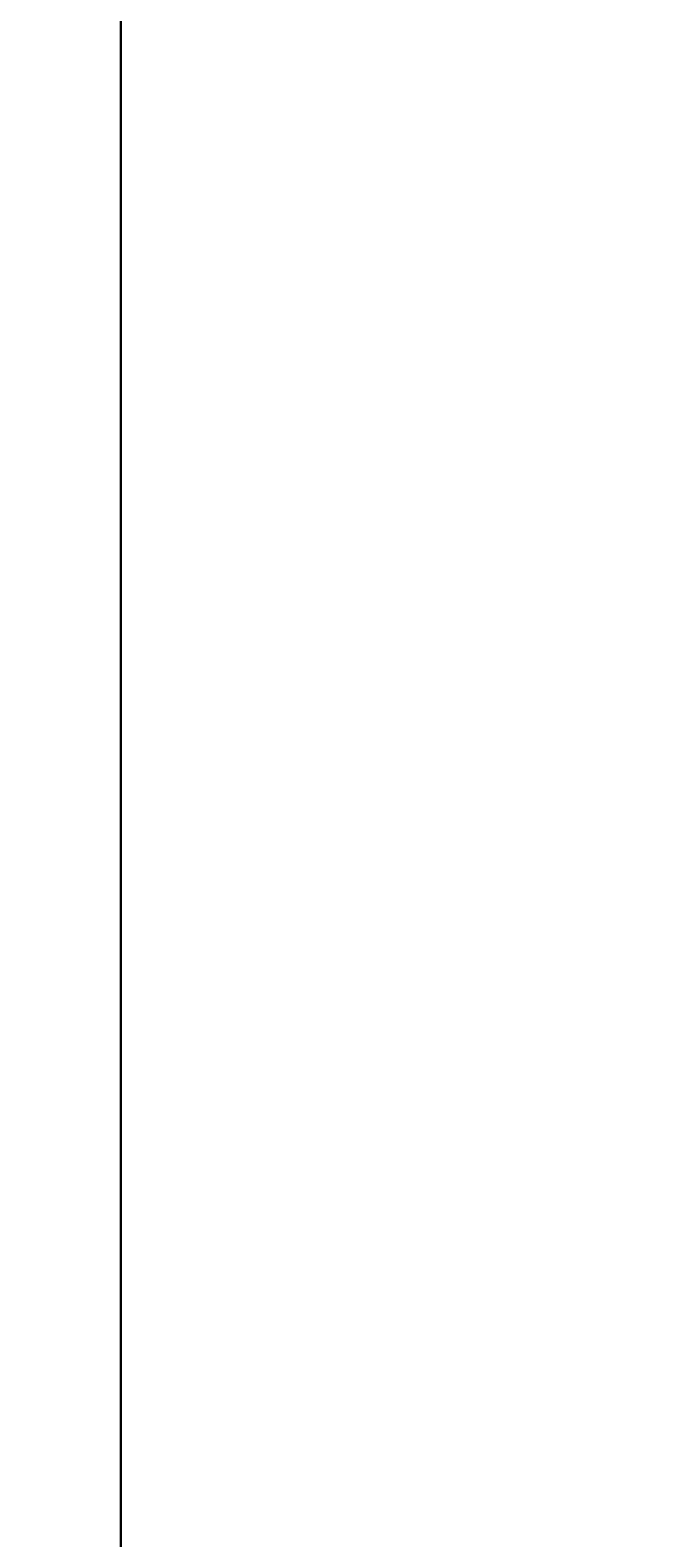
# Model space of a CAD drawing. Header units: millimetres. Extents: x -424979 to 718034, y -72486 to 344972.
# Tile 7 of 256: x 17495 to 69472, y 83282 to 208236. Entities that reach past the tile are written whole.
import ezdxf

# ---------------------------------------------------------------- set-up
doc = ezdxf.new("R2010")
doc.units = ezdxf.units.MM
doc.header["$MEASUREMENT"] = 0
doc.layers.add('!S_CO_Armatura', color=7, linetype='Continuous', lineweight=15)
doc.layers.add('SAN_PRZEWODY_ZASILAJACE_C_O__NA_RZUCIE', color=1, linetype='Continuous', lineweight=25)
doc.styles.add('izaaa', font='simplex.shx', dxfattribs={"width": 0.8})

msp = doc.modelspace()

# ---------------------------------------------------------------- linework, layer by layer
at = {"layer": 'SAN_PRZEWODY_ZASILAJACE_C_O__NA_RZUCIE', "color": 1, "lineweight": 30}
msp.add_lwpolyline([(-424979, 313059), (25000, 313059), (25000, -72486), (-424979, -72486)], close=True, dxfattribs=at)

# ---------------------------------------------------------------- texts
at = {"layer": '!S_CO_Armatura', "lineweight": 25, "attachment_point": 1, "style": 'izaaa'}
for s, insert, char_height, width in [('Wykonanie robót remontowo-budowlanych w tym montaż klimatyzatorów, montaż wewnętrznej groty solnej, montaż markiz, wykonanie zewnętrznej tężni soli.', (-29721, 111979), 504, 33604.62), ('\\A1;ul. Poturzyńska 1, 20-853 Lublin', (-29665, 108569), 720, 33549.01), ('Instalacja klimatyzacyjna - rzut parteru', (-29665, 103517), 720, 24278.05), ('mgr inż. Anna Czarnota \\Pupr. LUB/0309/PWBS/20', (-15469, 94126), 720, 19352.68)]:
    msp.add_mtext(s, dxfattribs=dict(at, insert=insert, char_height=char_height, width=width))

doc.saveas('drawing.dxf')
